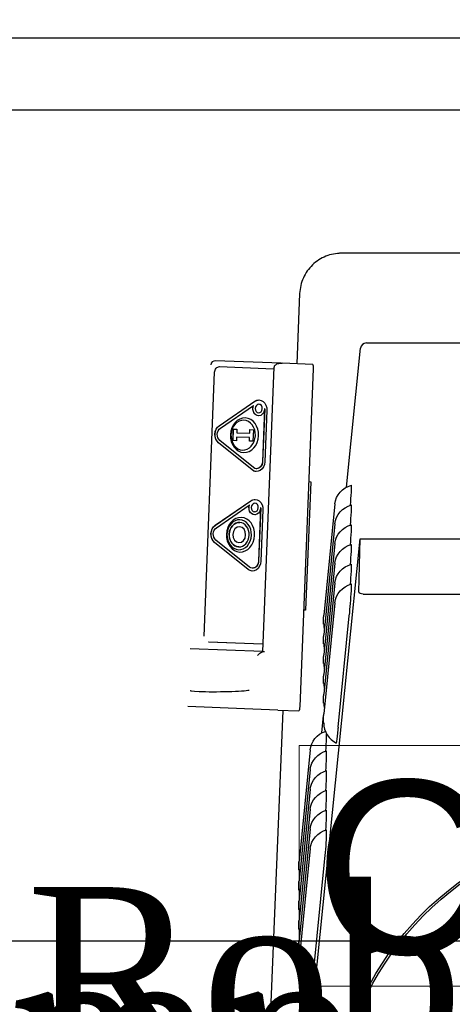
# Model space of a CAD drawing. Header units: millimetres. Extents: x 2985995 to 3127507, y -509231 to -458405.
# Tile 78 of 100: x 3055212 to 3055362, y -464043 to -463702. Entities that reach past the tile are written whole.
import ezdxf

# ---------------------------------------------------------------- set-up
doc = ezdxf.new("R2010")
doc.units = ezdxf.units.MM
doc.header["$LTSCALE"] = 1000
doc.header["$MEASUREMENT"] = 0
doc.header["$PDMODE"] = 3
doc.header["$PDSIZE"] = -1
doc.layers.get('0').update_dxf_attribs({"linetype": 'CONTINUOUS'})
doc.layers.get('Defpoints').update_dxf_attribs({"linetype": 'CONTINUOUS'})
for name, color, linetype in [('A-Wall Full', 201, 'CONTINUOUS'), ('ELECTRICAL', 7, 'CONTINUOUS'), ('Equipment', 5, 'CONTINUOUS'), ('Equipment Name', 7, 'CONTINUOUS')]:
    doc.layers.add(name, color=color, linetype=linetype)
doc.layers.add('Equip No.', color=1, linetype='CONTINUOUS', lineweight=15)
doc.styles.add('ARAIL', font='arial.ttf')
doc.styles.add('Arial', font='arial.ttf')
doc.styles.get("Standard").update_dxf_attribs({"font": 'arial.ttf'})
doc.styles.add('style12', font='BOOKOSI.TTF')
doc.dimstyles.new('TFS-Dim', dxfattribs={"dimtxt": 75, "dimasz": 20, "dimexe": 25, "dimexo": 25, "dimgap": 5, "dimtad": 0, "dimdec": 0, "dimzin": 0, "dimdsep": 46, "dimtxsty": 'Standard', "dimcen": 0.09, "dimclrd": 8, "dimclre": 8, "dimadec": 0, "dimazin": 0, "dimtfac": 1, "dimtdec": 0, "dimtofl": 0, "dimtmove": 0, "dimatfit": 3, "dimldrblk": 'DOT', "dimfxl": 1, "dimtolj": 1, "dimtzin": 0, "dimlwd": -1, "dimlwe": -1, "dimarcsym": 0})

# ---------------------------------------------------------------- blocks, each defined once
blk = doc.blocks.new('*D721')
at = {"layer": 'Defpoints', "color": 0, "transparency": 16777216}
for p in [(3055059.65, -463701.84, 0), (3056859.74, -463708.12, 0), (3056859.74, -464020.77)]:
    blk.add_point(p, dxfattribs=at)
at = {"layer": 'ELECTRICAL', "color": 8, "transparency": 16777216}
for p, q in [((3055059.65, -463726.84), (3055059.65, -464045.77)), ((3056859.74, -463733.12), (3056859.74, -464045.77)), ((3055079.65, -464020.77), (3055764.46, -464020.77)), ((3056839.74, -464020.77), (3056154.93, -464020.77))]:
    blk.add_line(p, q, dxfattribs=at)
for points in [[(3055079.65, -464017.43), (3055079.65, -464024.1), (3055059.65, -464020.77)], [(3056839.74, -464017.43), (3056839.74, -464024.1), (3056859.74, -464020.77)]]:
    blk.add_solid(points, dxfattribs=at)
at = {"layer": 'ELECTRICAL', "color": 0, "transparency": 16777216, "insert": (3055959.7, -464020.77), "char_height": 75, "attachment_point": 5}
blk.add_mtext("\\A1;1800 [6']", dxfattribs=at)
blk = doc.blocks.new('_Dot')
at = {"color": 0, "linetype": 'ByBlock', "lineweight": -2}
blk.add_line((-0.5, 0), (-1, 0), dxfattribs=at)
at = {"color": 0, "linetype": 'ByBlock', "const_width": 0.5}
blk.add_lwpolyline([(-0.25, 0, 1), (0.25, 0, 1)], format="xyb", close=True, dxfattribs=at)

msp = doc.modelspace()

# ---------------------------------------------------------------- linework, layer by layer
at = {"layer": 'A-Wall Full'}
msp.add_line((3052319.74129, -463708.12209, 0), (3056859.74129, -463708.12209, 0), dxfattribs=at)
at = {"layer": 'Equip No.', "elevation": 0}
msp.add_lwpolyline([(3055308.66502, -463953.11459), (3055568.43355, -463953.11459), (3055568.43355, -464036.5371), (3055308.66502, -464036.5371)], close=True, dxfattribs=at)
at = {"layer": 'Equipment'}
for p, q in [((3055539.87774, -463782.71008, 0.02452), (3055323.2914, -463782.71008, 0.02452)), ((3055308.82714, -463796.60506, 0.02452), (3055307.84029, -463820.97717, 0.02452)), ((3055325.08159, -463863.6648, 0.02452), (3055329.91679, -463815.56908, 0.02452)), ((3055331.90676, -463813.76914, 0.02452), (3055531.26238, -463813.76914, 0.02452)), ((3055302.43645, -463820.78195, 0.02452), (3055279.67925, -463819.92619, 0.02452)), ((3055281.10438, -463821.97474, 0.02452), (3055299.78317, -463822.67713, 0.02452)), ((3055296.11657, -463920.58452, 0.02452), (3055300.04876, -463822.15986, 0.02452)), ((3055313.3466, -463821.20013, 0.02452), (3055302.82572, -463820.77413, 0.02452)), ((3055313.53067, -463822.70383, 0.02452), (3055308.86013, -463939.60994, 0.02452)), ((3055275.7477, -463915.33863, 0.02452), (3055279.4003, -463823.91206, 0.02452)), ((3055281.00947, -463842.41449, 0.02452), (3055293.30293, -463833.97056, 0.02452)), ((3055281.03857, -463842.41579, 0.02452), (3055293.33204, -463833.97185, 0.02452)), ((3055281.39593, -463843.28506, 0.02452), (3055292.86216, -463835.40932, 0.02452)), ((3055292.89126, -463835.41061, 0.02452), (3055292.86216, -463835.40932, 0.02452)), ((3055294.74314, -463834.99636, 0.02452), (3055294.77224, -463834.99766, 0.02452)), ((3055296.70673, -463836.57123, 0.02452), (3055295.97529, -463854.87959, 0.02452)), ((3055296.73583, -463836.57252, 0.02452), (3055296.00439, -463854.88088, 0.02452)), ((3055296.73583, -463836.57252, 0.02452), (3055296.70673, -463836.57123, 0.02452)), ((3055294.63882, -463837.99469, 0.02452), (3055294.60971, -463837.99339, 0.02452)), ((3055297.49797, -463837.12441, 0.02452), (3055296.78741, -463854.91013, 0.02452)), ((3055285.75639, -463847.56068, 0.02452), (3055285.91607, -463843.56389, 0.02452)), ((3055285.78551, -463847.56178, 0.02452), (3055285.94518, -463843.56519, 0.02452)), ((3055285.94518, -463843.56519, 0.02452), (3055285.91607, -463843.56389, 0.02452)), ((3055285.91607, -463843.56389, 0.02452), (3055287.13425, -463843.6097, 0.02452)), ((3055285.94518, -463843.56519, 0.02452), (3055287.13425, -463843.6099, 0.02452)), ((3055287.13425, -463843.6097, 0.02452), (3055287.08435, -463844.8587, 0.02452)), ((3055291.55102, -463845.02666, 0.02452), (3055291.60092, -463843.77766, 0.02452)), ((3055291.58013, -463845.02796, 0.02452), (3055291.63003, -463843.77896, 0.02452)), ((3055291.63003, -463843.77896, 0.02452), (3055291.60092, -463843.77766, 0.02452)), ((3055291.60092, -463843.77766, 0.02452), (3055292.8191, -463843.82347, 0.02452)), ((3055291.63003, -463843.77896, 0.02452), (3055292.81909, -463843.82367, 0.02452)), ((3055292.8191, -463843.82347, 0.02452), (3055292.65943, -463847.82026, 0.02452)), ((3055287.02448, -463846.35749, 0.02452), (3055286.97458, -463847.60649, 0.02452)), ((3055291.49114, -463846.52546, 0.02452), (3055287.02448, -463846.35749, 0.02452)), ((3055287.11346, -463844.85999, 0.02452), (3055287.08435, -463844.8587, 0.02452)), ((3055287.08435, -463844.8587, 0.02452), (3055291.55102, -463845.02666, 0.02452)), ((3055287.11346, -463844.85999, 0.02452), (3055291.58013, -463845.02796, 0.02452)), ((3055291.44124, -463847.77445, 0.02452), (3055291.49114, -463846.52546, 0.02452)), ((3055291.47036, -463847.77555, 0.02452), (3055291.52025, -463846.52675, 0.02452)), ((3055291.52025, -463846.52675, 0.02452), (3055291.49114, -463846.52546, 0.02452)), ((3055291.58013, -463845.02796, 0.02452), (3055291.55102, -463845.02666, 0.02452)), ((3055292.35333, -463857.73949, 0.02452), (3055280.77043, -463848.39772, 0.02452)), ((3055292.38244, -463857.74079, 0.02452), (3055280.79954, -463848.39901, 0.02452)), ((3055292.80809, -463856.90056, 0.02452), (3055281.22519, -463847.55879, 0.02452)), ((3055286.97458, -463847.60649, 0.02452), (3055285.75639, -463847.56068, 0.02452)), ((3055292.65943, -463847.82026, 0.02452), (3055291.44124, -463847.77445, 0.02452)), ((3055293.8629, -463857.30206, 0.02452), (3055293.8338, -463857.30077, 0.02452)), ((3055312.69743, -463861.81503, 0.02452), (3055310.89706, -463906.2786, 0.02452)), ((3055311.96931, -463861.78555, 0.02452), (3055312.69743, -463861.81503, 0.02452)), ((3055326.71261, -463865.40885, 0.02452), (3055326.71261, -463863.01471, 0.02452)), ((3055279.63317, -463876.86376, 0.02452), (3055291.92664, -463868.41983, 0.02452)), ((3055279.66228, -463876.86506, 0.02452), (3055291.95574, -463868.42112, 0.02452)), ((3055280.01964, -463877.73433, 0.02452), (3055291.41109, -463869.90995, 0.02452)), ((3055291.4402, -463869.91124, 0.02452), (3055291.41109, -463869.90995, 0.02452)), ((3055293.37391, -463869.26884, 0.02452), (3055293.40301, -463869.27014, 0.02452)), ((3055295.3375, -463870.8437, 0.02452), (3055294.59899, -463889.32886, 0.02452)), ((3055295.36661, -463870.845, 0.02452), (3055294.6281, -463889.33015, 0.02452)), ((3055295.36661, -463870.845, 0.02452), (3055295.3375, -463870.8437, 0.02452)), ((3055321.03727, -463869.51086, 0.02452), (3055317.1654, -463908.02428, 0.02452)), ((3055326.71261, -463872.24925, 0.02452), (3055326.71261, -463869.85511, 0.02452)), ((3055293.26959, -463872.26717, 0.02452), (3055293.24048, -463872.26587, 0.02452)), ((3055296.12168, -463871.57368, 0.02452), (3055295.41112, -463889.3594, 0.02452)), ((3055288.0327, -463877.42062, 0.02452), (3055288.06181, -463877.42192, 0.02452)), ((3055321.03727, -463876.35127, 0.02452), (3055317.1654, -463914.86468, 0.02452)), ((3055326.71261, -463879.08965, 0.02452), (3055326.71261, -463876.69551, 0.02452)), ((3055290.97704, -463892.18876, 0.02452), (3055279.39414, -463882.84698, 0.02452)), ((3055291.00615, -463892.19006, 0.02452), (3055279.42324, -463882.84828, 0.02452)), ((3055291.4318, -463891.34983, 0.02452), (3055279.8489, -463882.00805, 0.02452)), ((3055287.8172, -463882.91648, 0.02452), (3055287.78809, -463882.91518, 0.02452)), ((3055311.87065, -464059.14785, 0.02452), (3055329.71683, -463881.6321, 0.02452)), ((3055321.03727, -463883.19167, 0.02452), (3055317.1654, -463921.70509, 0.02452)), ((3055326.71261, -463885.93005, 0.02452), (3055326.71261, -463883.53591, 0.02452)), ((3055329.3573, -463900.08622, 0.02452), (3055329.71683, -463881.6321, 0.02452)), ((3055329.71683, -463881.6321, 0.02452), (3055533.45231, -463881.6321, 0.02452)), ((3055321.03727, -463890.03207, 0.02452), (3055317.1654, -463928.54549, 0.02452)), ((3055326.71261, -463892.77046, 0.02452), (3055326.71261, -463890.37632, 0.02452)), ((3055292.48661, -463891.75133, 0.02452), (3055292.4575, -463891.75004, 0.02452)), ((3055321.03727, -463896.87248, 0.02452), (3055317.1654, -463935.38589, 0.02452)), ((3055326.71261, -463899.61086, 0.02452), (3055326.71261, -463897.21672, 0.02452)), ((3055330.85158, -463900.72257, 0.02452), (3055398.89434, -463900.72257, 0.02452)), ((3055321.03727, -463903.71288, 0.02452), (3055317.1654, -463942.2263, 0.02452)), ((3055310.89706, -463906.2786, 0.02452), (3055310.19289, -463906.25009, 0.02452)), ((3055322.14324, -463946.77243, 0.02452), (3055326.0151, -463908.25902, 0.02452)), ((3055317.12994, -463911.12546, 0.02452), (3055317.12994, -463908.73132, 0.02452)), ((3055295.97089, -463918.1005, 0.02452), (3055277.2921, -463917.39811, 0.02452)), ((3055296.0291, -463918.10309, 0.02452), (3055277.35031, -463917.4007, 0.02452)), ((3055317.12994, -463917.96586, 0.02452), (3055317.12994, -463915.57172, 0.02452)), ((3055296.1167, -463920.58116, 0.02452), (3055270.91394, -463919.63344, 0.02452)), ((3055317.12994, -463924.80626, 0.02452), (3055317.12994, -463922.41212, 0.02452)), ((3055317.12994, -463931.64667, 0.02452), (3055317.12994, -463929.25252, 0.02452)), ((3055317.12994, -463938.48707, 0.02452), (3055317.12994, -463936.09293, 0.02452)), ((3055289.76852, -463940.49232, 0.02452), (3055270.11555, -463939.61739, 0.02452)), ((3055301.23775, -463940.95672, 0.02452), (3055289.76852, -463940.49232, 0.02452)), ((3055302.98078, -463940.99176, 0.02452), (3055298.24209, -464058.02249, 0.02452)), ((3055301.23775, -463940.95672, 0.02452), (3055308.55629, -463941.10384, 0.02452)), ((3055316.52292, -463948.79779, 0.02452), (3055317.13284, -463942.73094, 0.02452)), ((3055317.12994, -463945.32747, 0.02452), (3055317.12994, -463942.93333, 0.02452)), ((3055318.15394, -463950.54183, 0.02452), (3055318.15394, -463949.10169, 0.02452)), ((3055312.4786, -463954.64385, 0.02452), (3055308.60673, -463993.15727, 0.02452)), ((3055318.15394, -463957.38223, 0.02452), (3055318.15394, -463954.98809, 0.02452)), ((3055312.4786, -463961.48425, 0.02452), (3055308.60673, -463999.99767, 0.02452)), ((3055318.15394, -463964.22264, 0.02452), (3055318.15394, -463961.82849, 0.02452)), ((3055312.4786, -463968.32465, 0.02452), (3055308.60673, -464006.83807, 0.02452)), ((3055318.15394, -463971.06304, 0.02452), (3055318.15394, -463968.6689, 0.02452)), ((3055312.4786, -463975.16506, 0.02452), (3055308.60673, -464013.67847, 0.02452)), ((3055318.15394, -463977.90344, 0.02452), (3055318.15394, -463975.5093, 0.02452)), ((3055312.4786, -463982.00546, 0.02452), (3055308.60673, -464020.51888, 0.02452)), ((3055318.15394, -463984.74384, 0.02452), (3055318.15394, -463982.3497, 0.02452)), ((3055312.4786, -463988.84586, 0.02452), (3055308.60673, -464027.35928, 0.02452)), ((3055313.58457, -464031.90542, 0.02452), (3055317.45643, -463993.392, 0.02452)), ((3055308.57127, -463996.25844, 0.02452), (3055308.57127, -463993.8643, 0.02452)), ((3055308.57127, -464003.09884, 0.02452), (3055308.57127, -464000.7047, 0.02452)), ((3055308.57127, -464009.93925, 0.02452), (3055308.57127, -464007.54511, 0.02452)), ((3055308.57127, -464016.77965, 0.02452), (3055308.57127, -464014.38551, 0.02452)), ((3055308.57127, -464023.62005, 0.02452), (3055308.57127, -464021.22591, 0.02452)), ((3055308.57127, -464030.46045, 0.02452), (3055308.57127, -464028.06631, 0.02452)), ((3055309.32051, -464054.74184, 0.02452), (3055308.96866, -464032.832, 0.02452))]:
    msp.add_line(p, q, dxfattribs=at)
at = {"layer": 'Equipment', "elevation": 0}
msp.add_lwpolyline([(3054434.87326, -464333.3953), (3055734.79773, -464333.3953), (3055734.79773, -463733.12209), (3054434.87326, -463733.12209)], close=True, dxfattribs=at)
at = {"layer": 'Equipment'}
for centre, radius, start, end in [((3055323.79469, -463797.71008, 0.02452), 15, 90, 96.5367788), ((3055331.90676, -463815.76914, 0.02452), 2, 90, 174.2591765), ((3055279.61937, -463821.42499, 0.02452), 1.5, 87.8464781, 177.7121781), ((3055200.20269, -463859.5576, 0.02452), 126.64515, 355.2904347, 357.351884), ((3055200.20269, -463866.398, 0.02452), 126.64515, 355.2904347, 357.351884), ((3055200.20269, -463873.23841, 0.02452), 126.64515, 355.2904347, 357.351884), ((3055200.20269, -463880.07881, 0.02452), 126.64515, 355.2904347, 357.351884), ((3055200.20269, -463886.91921, 0.02452), 126.64515, 355.2904347, 357.351884), ((3055200.20269, -463893.75962, 0.02452), 126.64515, 353.4258819, 357.351884), ((3055324.88502, -463911.14516, 0.02452), 7.73044, 179.6573344, 193.1632374), ((3055324.88502, -463917.98556, 0.02452), 7.73044, 179.6573344, 193.1632374), ((3055324.88502, -463924.82597, 0.02452), 7.73044, 179.6573344, 193.1632374), ((3055324.88502, -463931.66637, 0.02452), 7.73044, 179.6573344, 193.1632374), ((3055324.88502, -463938.50677, 0.02452), 7.73044, 179.6573344, 193.6305048), ((3055324.88502, -463945.34717, 0.02452), 7.73044, 179.6573344, 244.9109363), ((3055191.64402, -463944.69058, 0.02452), 126.64515, 355.2904347, 357.351884), ((3055191.64402, -463951.53099, 0.02452), 126.64515, 355.2904347, 357.351884), ((3055191.64402, -463958.37139, 0.02452), 126.64515, 355.2904347, 357.351884), ((3055191.64402, -463965.21179, 0.02452), 126.64515, 355.2904347, 357.351884), ((3055191.64402, -463972.0522, 0.02452), 126.64515, 355.2904347, 357.351884), ((3055191.64402, -463978.8926, 0.02452), 126.64515, 353.4258818, 357.351884), ((3055316.32635, -463996.27814, 0.02452), 7.73044, 179.6573344, 193.1632374), ((3055316.32635, -464003.11855, 0.02452), 7.73044, 179.6573344, 193.1632374), ((3055316.32635, -464009.95895, 0.02452), 7.73044, 179.6573344, 193.1632374), ((3055316.32635, -464016.79935, 0.02452), 7.73044, 179.6573344, 193.1632374), ((3055316.32635, -464023.63976, 0.02452), 7.73044, 179.6573344, 193.1632374), ((3055316.32635, -464030.48016, 0.02452), 7.73044, 179.6573344, 244.9109363)]:
    msp.add_arc(centre, radius, start, end, dxfattribs=at)
at = {"layer": 'Equipment', "extrusion": (0, 0, -1)}
for centre, major_axis, ratio, start_param, end_param in [((3055331.90676, -463815.76914, 0.02452), (-1.98997, 0.20006), 0.340504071, -0.03421851, 0.000000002), ((3055281.02455, -463823.97313, 0.02452), (-0.08895, -1.99802), 0.812688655, 1.565185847, 3.135982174), ((3055299.70333, -463824.67553, 0.02452), (-0.08895, -1.99802), 0.812688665, 3.135982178, 3.28711997), ((3055313.28672, -463822.69893, 0.02452), (-0.06069, -1.49877), 0.162634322, 3.138279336, 4.709075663), ((3055294.65554, -463837.01752, 0.02452), (-0.15566, -3.49654), 0.812688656, 2.591570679, 4.706778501), ((3055294.68465, -463837.01882, 0.02452), (-0.15566, -3.49654), 0.812688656, 2.591570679, 3.141592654), ((3055294.67643, -463836.49488, 0.02452), (-0.11119, -2.49753), 0.812688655, 4.7067785, 8.267156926), ((3055294.70553, -463836.49617, 0.02452), (-0.11119, -2.49753), 0.812688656, 0, 1.983971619), ((3055294.67643, -463836.49488, 0.02452), (0.06671, 1.49852), 0.812688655, 3.141592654, 9.424777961), ((3055289.75345, -463845.71281, 0.02452), (0.26685, 5.99406), 0.812688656, 3.141592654, 9.424777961), ((3055289.28775, -463845.69208, 0.02452), (0.23127, 5.19485), 0.812688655, 3.141592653, 9.424777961), ((3055282.36208, -463845.46146, 0.02452), (-0.15566, -3.49654), 0.812688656, 0.538801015, 2.591570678), ((3055282.39119, -463845.46276, 0.02452), (-0.15566, -3.49654), 0.812688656, 0.538801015, 2.591570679), ((3055282.36208, -463845.46146, 0.02452), (-0.11119, -2.49753), 0.812688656, 0.538801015, 2.591570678), ((3055293.94498, -463854.80324, 0.02452), (-0.15566, -3.49654), 0.812688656, 4.706778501, 6.821986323), ((3055293.94498, -463854.80324, 0.02452), (-0.11119, -2.49753), 0.812688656, 4.706778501, 6.821986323), ((3055293.97409, -463854.80454, 0.02452), (-0.11119, -2.49753), 0.812688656, 4.7067785, 6.283185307), ((3055293.97409, -463854.80454, 0.02452), (-0.15566, -3.49654), 0.812688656, 0, 0.538801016), ((3055329.0018, -463870.2179, 0.02452), (-8, 0), 0.939692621, 0.094190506, 1.280590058), ((3055293.3072, -463870.76736, 0.02452), (-0.11119, -2.49753), 0.812688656, 4.706778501, 8.168010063), ((3055293.3363, -463870.76865, 0.02452), (-0.11119, -2.49753), 0.812688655, 0, 1.884824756), ((3055293.27925, -463871.46679, 0.02452), (-0.15566, -3.49654), 0.812688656, 2.591570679, 4.706778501), ((3055293.30836, -463871.46809, 0.02452), (-0.15566, -3.49654), 0.812688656, 2.591570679, 3.141592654), ((3055293.3072, -463870.76736, 0.02452), (0.06671, 1.49852), 0.812688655, 3.141592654, 9.424777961), ((3055329.0018, -463877.0583, 0.02452), (-8, 0), 0.939692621, 0.094190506, 1.280590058), ((3055288.37609, -463880.18863, 0.02452), (0.26685, 5.99406), 0.812688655, 3.141592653, 9.424777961), ((3055280.98579, -463879.91073, 0.02452), (-0.15566, -3.49654), 0.812688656, 0.538801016, 2.591570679), ((3055281.0149, -463879.91203, 0.02452), (-0.15566, -3.49654), 0.812688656, 0.538801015, 2.591570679), ((3055280.98579, -463879.91073, 0.02452), (-0.11119, -2.49753), 0.812688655, 0.538801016, 2.591570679), ((3055287.9104, -463880.1679, 0.02452), (0.23127, 5.19485), 0.812688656, 3.141592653, 9.424777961), ((3055287.9104, -463880.1679, 0.02452), (0.18902, 4.24579), 0.812688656, 3.141592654, 9.424777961), ((3055287.9395, -463880.1692, 0.02452), (0.18902, 4.24579), 0.812688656, 3.141592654, 6.283185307), ((3055287.9104, -463880.1679, 0.02452), (0.12231, 2.74728), 0.812688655, 3.141592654, 9.424777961), ((3055329.0018, -463883.89871, 0.02452), (-8, 0), 0.939692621, 0.094190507, 1.280590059), ((3055329.0018, -463890.73911, 0.02452), (-8, 0), 0.939692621, 0.094190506, 1.280590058), ((3055292.56869, -463889.25251, 0.02452), (-0.15566, -3.49654), 0.812688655, 4.706778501, 6.821986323), ((3055292.56869, -463889.25251, 0.02452), (-0.11119, -2.49753), 0.812688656, 4.706778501, 6.821986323), ((3055292.5978, -463889.25381, 0.02452), (-0.11119, -2.49753), 0.812688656, 4.7067785, 6.283185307), ((3055329.0018, -463897.57951, 0.02452), (-8, 0), 0.939692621, 0.094190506, 1.280590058), ((3055292.5978, -463889.25381, 0.02452), (-0.15566, -3.49654), 0.812688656, 0, 0.538801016), ((3055329.0018, -463904.41991, 0.02452), (-8, 0), 0.939692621, 0.094190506, 1.280590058), ((3055330.86398, -463900.08622, 0.02452), (-1.50673, -0.00637), 0.42231732, -1.560781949, 0.010014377), ((3055325.12994, -463908.73132, 0.02452), (-8, 0), 0.93969262, -0.000000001, 0.094190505), ((3055325.12994, -463915.57172, 0.02452), (-8, 0), 0.939692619, -0.000000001, 0.094190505), ((3055296.05073, -463916.1021, 0.02452), (-0.08895, -1.99802), 0.812688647, -0.156748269, -0.005610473), ((3055296.10894, -463916.10469, 0.02452), (-0.08895, -1.99802), 0.812688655, -0.120577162, -0.005610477), ((3055295.11917, -463922.0447, 0.02452), (-1.48307, -1.37235), 0.322913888, 1.261788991, 2.047187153), ((3055296.84194, -463922.10948, 0.02452), (-2.09132, 0.08587), 0.716643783, 0.784604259, 1.472215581), ((3055325.12994, -463922.41212, 0.02452), (-8, 0), 0.93969262, -0.000000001, 0.094190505), ((3055325.12994, -463929.25252, 0.02452), (-8, 0), 0.939692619, -0.000000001, 0.094190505), ((3055281.33457, -463934.09538, 0.02452), (-10.3256, -0.13498), 0.050676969, 3.394052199, 6.535644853), ((3055281.33457, -463934.09538, 0.02452), (-10.3256, -0.13498), 0.050676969, 3.394052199, 6.535644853), ((3055325.12994, -463936.09293, 0.02452), (-8, 0), 0.939692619, -0.000000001, 0.094190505), ((3055308.61617, -463939.60504, 0.02452), (-0.06069, -1.49877), 0.162634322, 4.709075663, 6.279871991), ((3055325.12994, -463942.93333, 0.02452), (-8, 0), 0.939692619, -0.000000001, 0.094190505), ((3055320.44314, -463955.35088, 0.02452), (-8, 0), 0.939692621, 0.094190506, 1.227213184), ((3055320.44314, -463962.19129, 0.02452), (-8, 0), 0.939692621, 0.094190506, 1.280590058), ((3055320.44314, -463969.03169, 0.02452), (-8, 0), 0.939692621, 0.094190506, 1.280590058), ((3055320.44314, -463975.87209, 0.02452), (-8, 0), 0.939692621, 0.094190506, 1.280590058), ((3055320.44314, -463982.71249, 0.02452), (-8, 0), 0.939692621, 0.094190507, 1.280590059), ((3055431.58457, -464082.04849, 0.02452), (-110, 0), 0.939692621, 0.173716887, 1.477479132), ((3055431.58457, -464082.04849, 0.02452), (-109.25, 0), 0.939692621, 0.180372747, 1.476836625), ((3055320.44314, -463989.5529, 0.02452), (-8, 0), 0.939692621, 0.094190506, 1.280590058), ((3055316.57127, -463993.8643, 0.02452), (-8, 0), 0.93969262, -0.000000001, 0.094190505), ((3055316.57127, -464000.7047, 0.02452), (-8, 0), 0.939692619, -0.000000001, 0.094190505), ((3055316.57127, -464007.54511, 0.02452), (-8, 0), 0.939692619, -0.000000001, 0.094190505), ((3055316.57127, -464014.38551, 0.02452), (-8, 0), 0.939692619, -0.000000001, 0.094190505), ((3055316.57127, -464021.22591, 0.02452), (-8, 0), 0.939692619, -0.000000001, 0.094190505), ((3055316.57127, -464028.06631, 0.02452), (-8, 0), 0.939692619, -0.000000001, 0.094190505)]:
    msp.add_ellipse(centre, major_axis=major_axis, ratio=ratio, start_param=start_param, end_param=end_param, dxfattribs=at)
at = {"layer": 'Equipment'}
for points, knots in [([(3055323.2914, -463782.71008, 0.02452), (3055321.42989, -463782.71008, 0.02452), (3055319.60538, -463783.07176, 0.02452), (3055317.03618, -463784.11359, 0.02452), (3055316.22231, -463784.53814, 0.02452), (3055314.67808, -463785.53893, 0.02452), (3055313.94316, -463786.12143, 0.02452), (3055311.95281, -463788.03279, 0.02452), (3055310.8629, -463789.57226, 0.02452), (3055309.3458, -463792.91454, 0.02452), (3055308.90245, -463794.7452, 0.02452), (3055308.82714, -463796.60506, 0.02452)], [0, 0, 0, 0, 0.25, 0.25, 0.375, 0.375, 0.5, 0.5, 0.75, 0.75, 1, 1, 1, 1]), ([(3055300.04876, -463822.15986, 0.02452), (3055300.06244, -463822.05041, 0.02452), (3055300.09104, -463821.851, 0.02452), (3055300.27115, -463821.54463, 0.02452), (3055300.57475, -463821.26159, 0.02452), (3055301.05175, -463821.00773, 0.02452), (3055301.72933, -463820.8185, 0.02452), (3055302.36651, -463820.76245, 0.02452), (3055302.73101, -463820.77123, 0.02452), (3055302.82674, -463820.77417, 0.02452)], [0, 0, 0, 0, 0.081130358, 0.172722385, 0.278490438, 0.428135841, 0.63973129, 0.91911688, 1, 1, 1, 1]), ([(3055296.11687, -463920.58317, 0.02452), (3055296.11725, -463920.58852, 0.02452), (3055296.16683, -463920.60483, 0.02452), (3055296.31207, -463920.6174, 0.02452), (3055296.38248, -463920.61889, 0.02452), (3055296.53492, -463920.61605, 0.02452), (3055296.61723, -463920.61196, 0.02452), (3055296.69735, -463920.60958, 0.02452)], [0.10085611, 0.10085611, 0.10085611, 0.10085611, 0.5, 0.5, 0.75, 0.75, 1, 1, 1, 1]), ([(3055322.14324, -463946.77243, 0.02452), (3055322.10346, -463947.16807, 0.02452), (3055322.06368, -463947.56443, 0.02452), (3055321.98421, -463948.34907, 0.02452), (3055321.94454, -463948.73675, 0.02452), (3055321.86549, -463949.48805, 0.02452), (3055321.82602, -463949.85232, 0.02452), (3055321.76921, -463950.35418, 0.02452), (3055321.75059, -463950.5148, 0.02452), (3055321.71407, -463950.82134, 0.02452), (3055321.69606, -463950.96809, 0.02452), (3055321.644, -463951.37776, 0.02452), (3055321.61231, -463951.60741, 0.02452), (3055321.55524, -463951.97575, 0.02452), (3055321.52976, -463952.11391, 0.02452), (3055321.49907, -463952.2344, 0.02452), (3055321.48999, -463952.26089, 0.02452), (3055321.47742, -463952.28067, 0.02452), (3055321.47316, -463952.28308, 0.02452), (3055321.46934, -463952.28052, 0.02452)], [0, 0, 0, 0, 0.125, 0.125, 0.25, 0.25, 0.375, 0.375, 0.4375, 0.4375, 0.5, 0.5, 0.625, 0.625, 0.75, 0.75, 0.8125, 0.8125, 0.8491989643, 0.8491989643, 0.8491989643, 0.8491989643]), ([(3055313.58457, -464031.90542, 0.02452), (3055313.54479, -464032.30105, 0.02452), (3055313.50501, -464032.69741, 0.02452), (3055313.42555, -464033.48205, 0.02452), (3055313.38587, -464033.86973, 0.02452), (3055313.30683, -464034.62104, 0.02452), (3055313.26736, -464034.98531, 0.02452), (3055313.21054, -464035.48717, 0.02452), (3055313.19192, -464035.64778, 0.02452), (3055313.1554, -464035.95432, 0.02452), (3055313.1374, -464036.10107, 0.02452), (3055313.08534, -464036.51074, 0.02452), (3055313.05365, -464036.74039, 0.02452), (3055312.99657, -464037.10873, 0.02452), (3055312.9711, -464037.24689, 0.02452), (3055312.94041, -464037.36738, 0.02452), (3055312.93132, -464037.39388, 0.02452), (3055312.91875, -464037.41366, 0.02452), (3055312.91449, -464037.41606, 0.02452), (3055312.91068, -464037.4135, 0.02452)], [0, 0, 0, 0, 0.125, 0.125, 0.25, 0.25, 0.375, 0.375, 0.4375, 0.4375, 0.5, 0.5, 0.625, 0.625, 0.75, 0.75, 0.8125, 0.8125, 0.8491989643, 0.8491989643, 0.8491989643, 0.8491989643])]:
    msp.add_open_spline(points, degree=3, knots=knots, dxfattribs=at)

# ---------------------------------------------------------------- texts
at = {"layer": 'ELECTRICAL', "color": 7, "insert": (3054789.97591, -464021.20034, 0), "char_height": 60, "width": 730.3069108, "attachment_point": 1, "style": 'ARAIL'}
msp.add_mtext('{\\fCambria|b0|i0|c0|p18;2Nos.5/15Amp.\\PSwitch Socket @1100mm Ht.FFL.}', dxfattribs=at)
at = {"layer": 'Equip No.', "color": 7, "insert": (3055062.91623, -463965.27586, 1117.38829), "char_height": 60, "attachment_point": 1, "style": 'Arial'}
msp.add_mtext_dynamic_manual_height_columns('\\pxqc;CK-44', width=739.3571968, gutter_width=15, heights=[46.53479], dxfattribs=at)
at = {"layer": 'Equipment Name', "color": 0, "insert": (3055214.32311, -464002.16832, 0.12379), "char_height": 60, "width": 685.0221631, "attachment_point": 1, "style": 'style12'}
msp.add_mtext('Robot Coupe CL-50\\PTable Top', dxfattribs=at)

# ---------------------------------------------------------------- dimensions: what is measured, and where the dimension line sits
at = {"layer": 'ELECTRICAL'}
dim = msp.add_linear_dim(base=(3056859.74129, -464020.76735), p1=(3055059.64897, -463701.84179, 0), p2=(3056859.74129, -463708.12209, 0), dimstyle='TFS-Dim', dxfattribs=at)
dim.commit()
dim.dimension.update_dxf_attribs({"geometry": '*D721', "text_midpoint": (3055959.69513, -464020.76735)})

doc.saveas('drawing.dxf')
